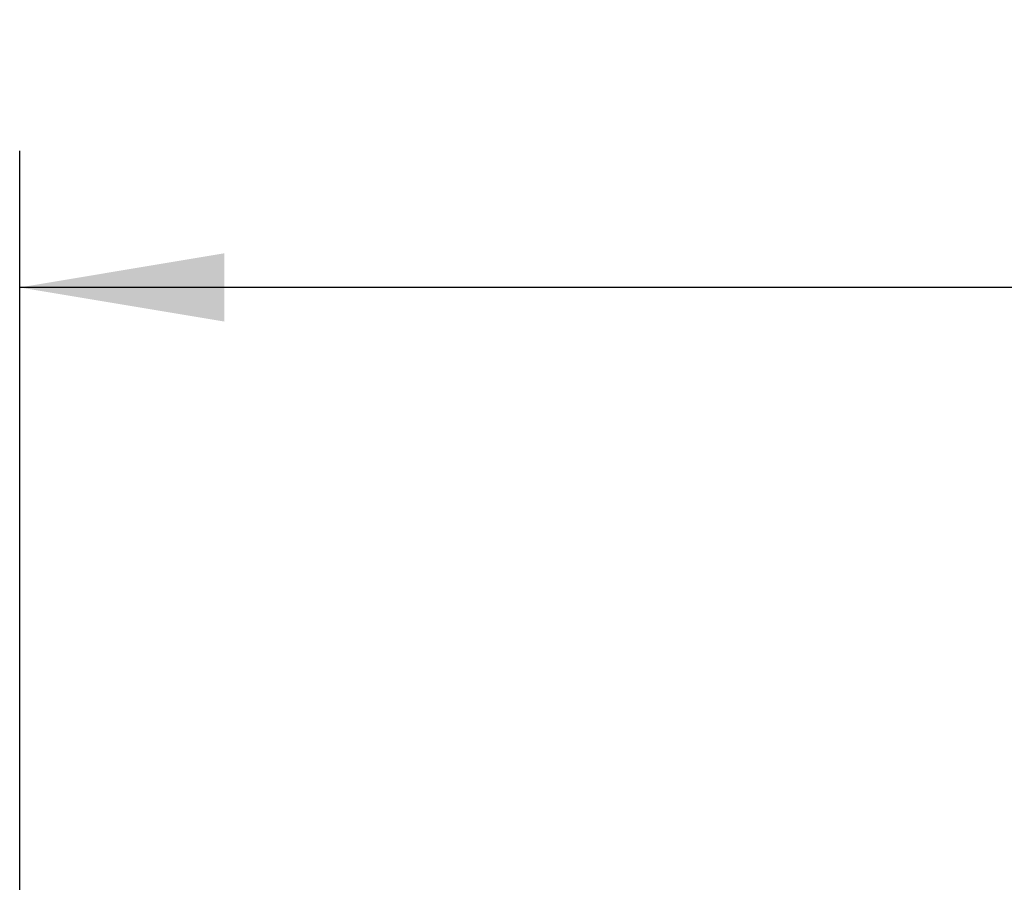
# Model space of a CAD drawing. Header units: millimetres. Extents: x 0 to 420, y 0 to 297.
# Tile 6 of 10: x 60 to 75, y 225 to 238. Entities that reach past the tile are written whole.
import ezdxf

# ---------------------------------------------------------------- set-up
doc = ezdxf.new("R2010")
doc.units = ezdxf.units.MM
doc.layers.add('QUOTE', color=174, linetype='Continuous')
doc.styles.add('SLDTEXTSTYLE3', font='TXT', dxfattribs={"width": 0.75})
doc.dimstyles.new('SLDDIMSTYLE0', dxfattribs={"dimtxt": 3, "dimasz": 3, "dimexe": 0, "dimexo": 0.0625, "dimgap": 0.75, "dimtad": 1, "dimlfac": 6.385029, "dimrnd": 1e-09, "dimzin": 12, "dimdsep": 46, "dimtxsty": 'SLDTEXTSTYLE3', "dimsah": 1, "dimcen": 0.09, "dimadec": 0, "dimazin": 3, "dimtfac": 1, "dimtdec": 3, "dimtofl": 0, "dimtmove": 0, "dimatfit": 3, "dimfxl": 0, "dimfrac": 2, "dimtolj": 1, "dimtzin": 12, "dimarcsym": 0})

# ---------------------------------------------------------------- blocks, each defined once
blk = doc.blocks.new('_D')
at = {"layer": 'QUOTE'}
for p, q in [((60.282, 219), (60.282, 236.112)), ((216.899, 219), (216.899, 236.112)), ((216.899, 234.112), (60.282, 234.112))]:
    blk.add_line(p, q, dxfattribs=at)
for points in [[(60.282, 234.112), (63.282, 233.612), (63.282, 234.612)], [(216.899, 234.112), (213.899, 234.612), (213.899, 233.612)]]:
    blk.add_solid(points, dxfattribs=at)
at = {"layer": 'QUOTE', "insert": (134.157, 237.979), "char_height": 3, "attachment_point": 1, "style": 'SLDTEXTSTYLE3'}
blk.add_mtext('1000', dxfattribs=at)

msp = doc.modelspace()

# ---------------------------------------------------------------- dimensions: what is measured, and where the dimension line sits
at = {"layer": 'QUOTE'}
dim = msp.add_linear_dim(base=(60.2823, 234.1116), p1=(216.8986, 217), p2=(60.2823, 217), dimstyle='SLDDIMSTYLE0', dxfattribs=at)
dim.commit()
dim.dimension.update_dxf_attribs({"geometry": '_D', "text_midpoint": (138.5905, 234.1116), "dimtype": 160})

doc.saveas('drawing.dxf')
